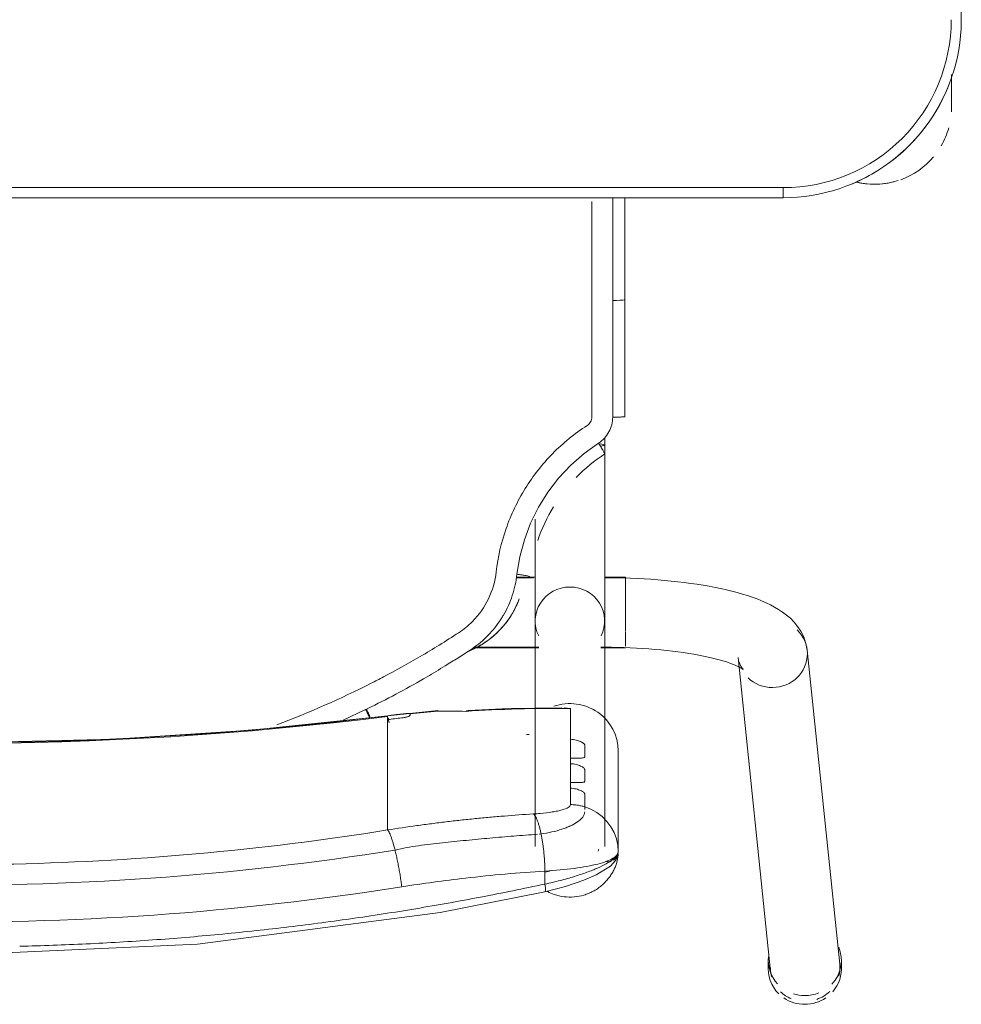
# Model space of a CAD drawing. Header units: metres. Extents: x 2.9 to 42.3, y -72.9 to -49.3.
# Tile 65 of 256: x 6.733 to 7.013, y -64.366 to -64.072. Entities that reach past the tile are written whole.
import ezdxf

# ---------------------------------------------------------------- set-up
doc = ezdxf.new("R2010")
doc.units = ezdxf.units.M
doc.layers.add('I-FURN', color=7, linetype='Continuous', lineweight=18)

# ---------------------------------------------------------------- blocks, each defined once
blk = doc.blocks.new('ConjuntoParaAlunoTamanho6 - CJA06_ConjuntoParaAlunoTamanho6-V17-2PAV')
at = {"layer": 'I-FURN', "color": 253, "true_color": 0xaaaaaa}
for p, q in [((-0.2643023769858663, 0.2945585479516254), (-0.2643023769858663, 0.2919703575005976)), ((-0.263802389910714, 0.2931241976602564), (-0.254127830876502, 0.1996852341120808)), ((-0.2335379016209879, 0.2018170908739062), (-0.2432124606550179, 0.295256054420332)), ((-0.2425404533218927, 0.2919703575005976), (-0.2425404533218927, 0.2945585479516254)), ((-0.1978999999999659, 0.2596939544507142), (-0.1978999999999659, 0.2296403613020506)), ((-0.1938499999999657, 0.2581242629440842), (-0.1938499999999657, 0.190968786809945)), ((-0.1920690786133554, 0.2589589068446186), (-0.1920240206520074, 0.25905561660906)), ((-0.1920240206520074, 0.25905561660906), (-0.1919206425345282, 0.259485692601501)), ((-0.1731499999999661, 0.190968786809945), (-0.1731499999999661, 0.2581242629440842)), ((-0.1973389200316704, 0.2558006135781), (-0.1966477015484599, 0.2539495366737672)), ((-0.1966476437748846, 0.2539494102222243), (-0.1956994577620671, 0.2522107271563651)), ((-0.1956994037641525, 0.2522106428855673), (-0.1945122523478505, 0.2506185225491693)), ((-0.1749254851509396, 0.2543538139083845), (-0.174369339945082, 0.2544094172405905)), ((-0.1292314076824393, 0.2438022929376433), (-0.1292314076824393, 0.253173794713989)), ((-0.1292314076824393, 0.2421389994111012), (-0.1292314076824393, 0.2438022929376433)), ((-0.1836599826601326, 0.2407252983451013), (-0.1836599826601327, 0.2390378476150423)), ((-0.1292314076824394, 0.2421389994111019), (-0.1292314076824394, 0.2365253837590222)), ((-0.1292314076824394, 0.2365253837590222), (-0.1292314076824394, 0.2348620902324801)), ((-0.1292314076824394, 0.2348620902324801), (-0.1292314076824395, 0.2292484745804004)), ((-0.1836599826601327, 0.2334483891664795), (-0.1836599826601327, 0.2317609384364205)), ((-0.1292314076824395, 0.2292484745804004), (-0.1292314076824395, 0.2275851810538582)), ((-0.1836599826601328, 0.2261714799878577), (-0.1836599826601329, 0.2170112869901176)), ((-0.1292314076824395, 0.2275851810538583), (-0.1292314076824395, 0.2219715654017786)), ((-0.1292314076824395, 0.2219715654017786), (-0.1292314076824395, 0.2203082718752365)), ((-0.1159764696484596, 0.2204774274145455), (-0.1226984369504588, 0.2173238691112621)), ((-0.1836599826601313, 0.2170112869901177), (-0.1818018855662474, 0.2167931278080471)), ((-0.1441419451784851, 0.2175731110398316), (-0.1292586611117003, 0.21915246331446)), ((-0.1927135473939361, 0.1989367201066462), (-0.1999999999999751, 0.1989367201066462)), ((-0.199999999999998, 0.1984449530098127), (-0.199999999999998, 0.1941086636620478)), ((-0.1927106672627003, 0.1987867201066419), (-0.1938499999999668, 0.1987867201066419)), ((-0.1938499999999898, 0.1987867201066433), (-0.1938499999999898, 0.1984502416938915)), ((-0.1938499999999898, 0.1984502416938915), (-0.1938499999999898, 0.1976441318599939)), ((-0.1549429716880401, 0.1987867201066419), (-0.1742893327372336, 0.1987867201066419)), ((-0.1547360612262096, 0.1989367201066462), (-0.1742864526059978, 0.1989367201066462)), ((-0.199999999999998, 0.193927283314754), (-0.1999999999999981, 0.1857513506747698)), ((-0.1938499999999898, 0.1936664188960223), (-0.1938499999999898, 0.1916047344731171)), ((-0.1999999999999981, 0.1857279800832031), (-0.1999999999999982, 0.1792198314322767)), ((-0.1938499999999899, 0.1868796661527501), (-0.1938499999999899, 0.185819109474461)), ((-0.1938499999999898, 0.1837095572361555), (-0.1938499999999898, 0.1858191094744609)), ((-0.1999999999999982, 0.1791583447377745), (-0.1999999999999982, 0.1779367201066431)), ((-0.1938499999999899, 0.1780867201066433), (-0.1938499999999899, 0.180682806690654)), ((-0.199999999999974, 0.1779367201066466), (-0.1937679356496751, 0.1779367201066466)), ((-0.1732320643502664, 0.1779367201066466), (-0.1675962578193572, 0.1779367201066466)), ((-0.1726767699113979, 0.1780867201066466), (-0.167571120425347, 0.1780867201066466)), ((-0.1938499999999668, 0.1385735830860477), (-0.1938499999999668, 0.1364339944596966)), ((-0.1998252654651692, 0.1302070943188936), (-0.1998241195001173, 0.09530095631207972)), ((-0.1998165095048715, 0.06488258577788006), (-0.1998241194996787, 0.095301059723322)), ((-0.1998241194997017, 0.09530105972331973), (-0.1998198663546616, 0.09528842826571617)), ((-0.196225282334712, 0.0955583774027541), (-0.1973810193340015, 0.09554367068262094)), ((0.247000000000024, 0.0649665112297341), (-0.2469999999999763, 0.0649665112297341)), ((-0.2469999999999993, 0.06496651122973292), (-0.2469999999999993, 0.06196651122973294)), ((0.2470000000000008, 0.06496651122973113), (-0.2469999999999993, 0.06496651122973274)), ((-0.297125, 0.02878273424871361), (-0.297125, 0.0379715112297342)), ((-0.2971250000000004, 0.03797151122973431), (-0.2971250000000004, 0.02827850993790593)), ((-0.2999999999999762, 0.01196651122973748), (-0.2999999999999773, -0.3320334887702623))]:
    blk.add_line(p, q, dxfattribs=at)
at = {"layer": 'I-FURN', "color": 253, "true_color": 0xaaaaaa, "flags": 128}
for points in [[(0.000100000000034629, 0.290399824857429), (-0.07266958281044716, 0.2872143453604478), (-0.1448601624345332, 0.277701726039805), (-0.1760326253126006, 0.2716064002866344)], [(-0.1760343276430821, 0.2716060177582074), (-0.1821754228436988, 0.2699680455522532), (-0.1876074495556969, 0.2681172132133), (-0.1913128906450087, 0.2665180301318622), (-0.1955671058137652, 0.263903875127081), (-0.197079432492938, 0.2622558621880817), (-0.1976471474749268, 0.2611297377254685), (-0.1978999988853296, 0.2597125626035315)], [(-0.1760658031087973, 0.2692828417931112), (-0.1760658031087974, 0.2683125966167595), (-0.1760658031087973, 0.2673423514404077), (-0.1760658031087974, 0.2663721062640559), (-0.1760658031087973, 0.2654018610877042)], [(-0.1978999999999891, 0.2596939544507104), (-0.1977587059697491, 0.2577280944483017), (-0.1973389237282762, 0.2558006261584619)], [(-0.1978999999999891, 0.2596939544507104), (-0.1978999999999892, 0.2521805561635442), (-0.1978999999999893, 0.244667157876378), (-0.1978999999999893, 0.2371537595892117), (-0.1978999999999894, 0.2296403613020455)], [(-0.1978999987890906, 0.2446838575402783), (-0.197899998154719, 0.2521977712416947), (-0.1978999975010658, 0.2597116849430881)], [(-0.1945121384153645, 0.2506183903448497), (-0.1931094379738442, 0.2492039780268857), (-0.1915187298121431, 0.2479946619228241)], [(-0.1915186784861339, 0.2479946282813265), (-0.1897706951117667, 0.2470146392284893), (-0.1879002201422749, 0.2462823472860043)], [(-0.1878999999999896, 0.2424255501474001), (-0.1878999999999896, 0.2433897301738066), (-0.1878999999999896, 0.2443539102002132), (-0.1878999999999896, 0.2453180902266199), (-0.1878999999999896, 0.2462822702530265)], [(-0.1836599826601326, 0.2456094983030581), (-0.1836599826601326, 0.2443884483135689), (-0.1836599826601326, 0.2431673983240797), (-0.1836599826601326, 0.2419463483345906), (-0.1836599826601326, 0.2407252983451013)], [(-0.1878999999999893, 0.2351486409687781), (-0.1878999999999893, 0.2360322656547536), (-0.1878999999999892, 0.2369158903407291), (-0.1878999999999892, 0.2377995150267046), (-0.1878999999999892, 0.2386831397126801)], [(-0.1836599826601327, 0.2390378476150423), (-0.1836599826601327, 0.2376404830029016), (-0.1836599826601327, 0.2362431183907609), (-0.1836599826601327, 0.2348457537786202), (-0.1836599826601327, 0.2334483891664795)], [(-0.1836599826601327, 0.2317609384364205), (-0.1836599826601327, 0.2303635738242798), (-0.1836599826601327, 0.2289662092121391), (-0.1836599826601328, 0.2275688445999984), (-0.1836599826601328, 0.2261714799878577)], [(-0.1878999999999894, 0.2278717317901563), (-0.1878999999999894, 0.2287553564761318), (-0.1878999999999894, 0.2296389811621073), (-0.1878999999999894, 0.2305226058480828), (-0.1878999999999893, 0.2314062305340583)], [(-0.1292586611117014, 0.21915246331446), (-0.08865069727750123, 0.2234198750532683), (-0.04790057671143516, 0.2260954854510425), (-0.007073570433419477, 0.2271749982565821), (0.03376492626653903, 0.2266566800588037), (0.07454949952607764, 0.2245413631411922), (0.1152148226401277, 0.220832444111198), (0.1294586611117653, 0.2191524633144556)], [(-0.1292314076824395, 0.2203082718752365), (-0.1292314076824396, 0.2200743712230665), (-0.1292314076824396, 0.2198404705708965), (-0.1292314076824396, 0.2196065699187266), (-0.1292314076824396, 0.2193726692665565)], [(-0.18111412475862, 0.2167731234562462), (-0.165325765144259, 0.2170099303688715), (-0.1533056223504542, 0.2176050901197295)], [(-0.1358999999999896, 0.2186998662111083), (-0.1358999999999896, 0.218777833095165), (-0.1358999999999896, 0.2188557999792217), (-0.1358999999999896, 0.2189337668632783), (-0.1358999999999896, 0.219011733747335)], [(-0.233537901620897, 0.2018170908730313), (-0.2337286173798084, 0.2028696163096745), (-0.2340307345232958, 0.203761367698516), (-0.2343720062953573, 0.2044473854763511), (-0.2346851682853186, 0.2049236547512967), (-0.2349211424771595, 0.2052118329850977), (-0.2350504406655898, 0.2053439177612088), (-0.2350704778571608, 0.2053619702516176)], [(-0.2350704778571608, 0.2053619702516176), (-0.2350077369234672, 0.2053133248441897), (-0.2348200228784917, 0.2051835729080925), (-0.2345106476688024, 0.2049931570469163), (-0.2340848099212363, 0.20475802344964), (-0.2335484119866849, 0.2044905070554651), (-0.232907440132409, 0.2042001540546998), (-0.2321676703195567, 0.2038943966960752), (-0.2313345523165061, 0.2035790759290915), (-0.2304131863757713, 0.2032588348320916), (-0.2294083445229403, 0.2029374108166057), (-0.2283245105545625, 0.2026178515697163), (-0.2271659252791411, 0.2023026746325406), (-0.2259366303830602, 0.2019939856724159), (-0.2246405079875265, 0.2016935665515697), (-0.2232813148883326, 0.2014029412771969), (-0.2218627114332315, 0.2011234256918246), (-0.2203882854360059, 0.2008561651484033), (-0.218861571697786, 0.2006021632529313), (-0.2172860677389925, 0.2003623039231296), (-0.215665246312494, 0.2001373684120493), (-0.2140025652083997, 0.1999280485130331), (-0.2123014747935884, 0.1997349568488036), (-0.2105654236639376, 0.1995586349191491), (-0.208797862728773, 0.1993995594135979), (-0.2070022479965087, 0.199258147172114), (-0.2051820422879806, 0.1991347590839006), (-0.2033407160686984, 0.1990297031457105), (-0.2014817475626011, 0.1989432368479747), (-0.1996086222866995, 0.1988755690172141), (-0.1977248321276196, 0.1988268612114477), (-0.1958338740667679, 0.1987972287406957), (-0.1939392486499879, 0.1987867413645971), (-0.1938499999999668, 0.1987867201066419)], [(-0.2541278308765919, 0.1996852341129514), (-0.2537524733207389, 0.1976222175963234), (-0.2531060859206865, 0.1957226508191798), (-0.2522614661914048, 0.1940331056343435), (-0.2512866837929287, 0.1925592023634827), (-0.2502318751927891, 0.1912808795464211), (-0.249127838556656, 0.1901677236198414), (-0.2479903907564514, 0.1891887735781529), (-0.2468256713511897, 0.1883170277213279), (-0.2456343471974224, 0.1875306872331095), (-0.2444143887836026, 0.1868128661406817), (-0.243162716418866, 0.1861507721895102), (-0.2418761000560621, 0.1855348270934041), (-0.2405516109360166, 0.184957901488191), (-0.2391868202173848, 0.1844147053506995), (-0.2377798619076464, 0.1839013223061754), (-0.2363294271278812, 0.1834148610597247), (-0.2348347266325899, 0.1829531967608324), (-0.2332954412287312, 0.1825147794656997), (-0.2317116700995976, 0.182098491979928), (-0.2300838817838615, 0.1817035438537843), (-0.2284128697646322, 0.1813293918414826), (-0.2266997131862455, 0.1809756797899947), (-0.2249457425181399, 0.180642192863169), (-0.2231525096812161, 0.1803288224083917), (-0.2213217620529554, 0.1800355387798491), (-0.2194554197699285, 0.1797623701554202), (-0.2175555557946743, 0.1795093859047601), (-0.2156243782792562, 0.1792766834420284), (-0.2136642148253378, 0.1790643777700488), (-0.2116774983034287, 0.1788725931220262), (-0.209666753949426, 0.1787014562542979), (-0.2076345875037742, 0.1785510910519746), (-0.2055836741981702, 0.178421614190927), (-0.2035167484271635, 0.1783131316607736), (-0.201436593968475, 0.178225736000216), (-0.1993460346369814, 0.1781595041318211), (-0.1972479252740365, 0.1781144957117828), (-0.1951451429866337, 0.1780907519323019), (-0.1938499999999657, 0.1780867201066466)], [(-0.1938499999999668, 0.1385735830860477), (-0.1938499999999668, 0.1405709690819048), (-0.1938499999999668, 0.1425707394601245), (-0.1938499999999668, 0.1445696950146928), (-0.1938499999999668, 0.1465646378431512), (-0.1938499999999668, 0.1485523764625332), (-0.1938499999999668, 0.1505297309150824), (-0.1938499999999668, 0.152493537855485), (-0.1938499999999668, 0.1544406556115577), (-0.1938499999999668, 0.1563679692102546), (-0.1938499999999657, 0.1582723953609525), (-0.1938499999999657, 0.1601508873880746), (-0.1938499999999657, 0.1620004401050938), (-0.1938499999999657, 0.1638180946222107), (-0.1938499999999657, 0.1656009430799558), (-0.1938499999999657, 0.1673461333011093), (-0.1938499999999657, 0.1690508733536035), (-0.1938499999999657, 0.170712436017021), (-0.1938499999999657, 0.1723281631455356), (-0.1938499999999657, 0.1738954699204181), (-0.1938499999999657, 0.1754118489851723), (-0.1938499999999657, 0.1768748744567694), (-0.1938499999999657, 0.1782822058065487), (-0.1938499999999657, 0.1796315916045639), (-0.1938499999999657, 0.1809208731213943), (-0.1938499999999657, 0.1821479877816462), (-0.1938499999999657, 0.1833109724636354), (-0.1938499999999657, 0.1844079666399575), (-0.1938499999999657, 0.1854372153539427), (-0.1938499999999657, 0.1863970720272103), (-0.1938499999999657, 0.1872860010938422), (-0.1938499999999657, 0.1881025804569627), (-0.1938499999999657, 0.1888455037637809), (-0.1938499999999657, 0.1895135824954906), (-0.1938499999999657, 0.1901057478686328), (-0.1938499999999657, 0.1906210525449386), (-0.1938499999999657, 0.190968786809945)], [(-0.1731499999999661, 0.190968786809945), (-0.1731499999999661, 0.1905139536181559), (-0.1731499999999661, 0.1899816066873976), (-0.1731499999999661, 0.1893725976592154), (-0.1731499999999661, 0.1886879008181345), (-0.1731499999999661, 0.1879286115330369), (-0.1731499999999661, 0.1870959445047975), (-0.1731499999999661, 0.1861912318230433), (-0.1731499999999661, 0.1852159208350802), (-0.1731499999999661, 0.1841715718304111), (-0.1731499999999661, 0.1830598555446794), (-0.1731499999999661, 0.1818825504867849), (-0.1731499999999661, 0.1806415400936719), (-0.1731499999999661, 0.1793388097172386), (-0.1731499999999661, 0.177976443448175), (-0.1731499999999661, 0.1765566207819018), (-0.1731499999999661, 0.1750816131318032), (-0.1731499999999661, 0.1735537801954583), (-0.1731499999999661, 0.1719755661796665), (-0.1731499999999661, 0.1703494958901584), (-0.1731499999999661, 0.1686781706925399), (-0.1731499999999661, 0.1669642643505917), (-0.1731499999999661, 0.1652105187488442), (-0.1731499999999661, 0.163419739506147), (-0.1731499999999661, 0.1615947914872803), (-0.1731499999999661, 0.1606608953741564)], [(-0.1684099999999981, 0.1843835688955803), (-0.1684099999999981, 0.1843688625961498), (-0.1684099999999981, 0.1843541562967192), (-0.1684099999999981, 0.1843394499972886), (-0.1684099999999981, 0.184324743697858)], [(-0.1677424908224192, 0.1770641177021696), (-0.1686080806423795, 0.1718750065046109), (-0.1699665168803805, 0.1667882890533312), (-0.1718069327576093, 0.1618511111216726), (-0.1741455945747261, 0.1571266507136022), (-0.1769279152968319, 0.1526472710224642), (-0.1801293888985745, 0.1484554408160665), (-0.183741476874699, 0.1446112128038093), (-0.1877058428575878, 0.1411317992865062), (-0.1919863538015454, 0.1380495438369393)], [(-0.1962270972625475, 0.1302521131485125), (-0.1962262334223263, 0.1233088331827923), (-0.1962256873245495, 0.1163650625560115), (-0.1962254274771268, 0.1094205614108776), (-0.1962253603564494, 0.1024936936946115), (-0.1962252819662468, 0.09555841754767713)], [(-0.1973810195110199, 0.0955436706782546), (-0.1984075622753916, 0.09550450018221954), (-0.1992035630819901, 0.09544490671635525), (-0.199690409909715, 0.09537093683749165), (-0.1998241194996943, 0.09530106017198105)], [(-0.2469999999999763, 0.0649665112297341), (-0.2491194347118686, 0.06492411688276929), (-0.2512354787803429, 0.06479700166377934), (-0.2533447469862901, 0.06458536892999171), (-0.2554438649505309, 0.06428955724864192), (-0.2575294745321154, 0.06391003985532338), (-0.2595982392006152, 0.06344742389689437), (-0.2616468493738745, 0.06290244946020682), (-0.2636720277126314, 0.06227598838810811), (-0.2656705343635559, 0.06156904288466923), (-0.2676391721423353, 0.06078274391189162), (-0.269574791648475, 0.05991834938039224), (-0.2714742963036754, 0.05897724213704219), (-0.2733346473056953, 0.05796092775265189), (-0.2751528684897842, 0.05687103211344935), (-0.2769260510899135, 0.05570929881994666), (-0.2786513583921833, 0.05447758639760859), (-0.2803260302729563, 0.05317786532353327), (-0.2819473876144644, 0.05181221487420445), (-0.2835128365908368, 0.05038281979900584), (-0.2850198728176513, 0.04889196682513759), (-0.2864660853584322, 0.04734204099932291), (-0.2878491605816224, 0.04573552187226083), (-0.2891668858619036, 0.04407497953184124), (-0.2904171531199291, 0.04236307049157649), (-0.2915979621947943, 0.04060253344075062), (-0.2927074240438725, 0.03879618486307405), (-0.2937437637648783, 0.03694691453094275), (-0.2947053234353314, 0.03505768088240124), (-0.2955905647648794, 0.03313150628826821), (-0.2963980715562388, 0.03117147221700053), (-0.2971265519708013, 0.02918071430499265), (-0.2977748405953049, 0.02716241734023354), (-0.2983419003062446, 0.02511981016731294), (-0.2988268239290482, 0.02305616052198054), (-0.299228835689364, 0.020974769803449), (-0.299547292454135, 0.01887896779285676), (-0.2997816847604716, 0.01677210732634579), (-0.299931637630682, 0.01465755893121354), (-0.2999969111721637, 0.0125387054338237), (-0.2999999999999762, 0.01196651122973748)], [(0.2469999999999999, 0.0619665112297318), (0.1234999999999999, 0.0619665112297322), (-1.453485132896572e-16, 0.06196651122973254), (-0.1235000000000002, 0.06196651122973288), (-0.2470000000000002, 0.06196651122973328)], [(-0.2469999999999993, 0.06196651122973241), (-0.1234999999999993, 0.0619665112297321), (7.44471151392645e-16, 0.06196651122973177), (0.1235000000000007, 0.06196651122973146), (0.2470000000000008, 0.06196651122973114)], [(-0.2971249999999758, 0.0379715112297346), (-0.2971249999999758, 0.03795791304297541), (-0.2971249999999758, 0.0379171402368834), (-0.2971249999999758, 0.0378492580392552), (-0.2971249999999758, 0.03775437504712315), (-0.2971249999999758, 0.03763264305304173), (-0.2971249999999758, 0.03748425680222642), (-0.2971249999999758, 0.03730945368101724), (-0.2971249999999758, 0.03710851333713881), (-0.2971249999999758, 0.03688175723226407), (-0.2971249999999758, 0.0366295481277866), (-0.2971249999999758, 0.03635228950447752), (-0.2971249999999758, 0.03605042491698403), (-0.2971249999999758, 0.03572443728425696), (-0.2971249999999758, 0.03537484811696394), (-0.2971249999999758, 0.03500221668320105), (-0.2971249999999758, 0.03460713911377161), (-0.2971249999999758, 0.03419024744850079), (-0.2971249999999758, 0.03375220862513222), (-0.2971249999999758, 0.03329372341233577), (-0.2971249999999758, 0.03281552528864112), (-0.2971249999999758, 0.03231837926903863), (-0.2971249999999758, 0.03180308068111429), (-0.2971249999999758, 0.03127045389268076), (-0.2971249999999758, 0.03072135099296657), (-0.2971249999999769, 0.03015665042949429), (-0.2971249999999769, 0.02957725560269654), (-0.2971249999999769, 0.02898409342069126)]]:
    blk.add_lwpolyline(points, dxfattribs=at)
at = {"layer": 'I-FURN', "color": 253, "true_color": 0xaaaaaa}
for centre, radius, start, end in [((-0.2470000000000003, 0.01196651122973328), 0.05000000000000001, 89.99999999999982, 179.9999999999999), ((-0.2469999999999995, 0.01196651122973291), 0.05, 90.00000000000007, 180.0000000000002), ((-0.274125, 0.03797151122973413), 0.02300000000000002, 109.9274386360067, 140.023090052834), ((-0.274125, 0.03797151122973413), 0.02299999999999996, 76.78757610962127, 107.9999999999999), ((-0.274125, 0.03797151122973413), 0.023, 76.40433790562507, 104.466915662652), ((-0.2469999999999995, 0.01196651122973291), 0.05300000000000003, 112.4999999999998, 122.6999338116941), ((-0.2469999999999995, 0.01196651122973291), 0.05300000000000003, 127.1606960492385, 143.1496439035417), ((-0.274125, 0.03797151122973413), 0.02300000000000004, 149.9762060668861, 164.3449802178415), ((-0.274125, 0.03797151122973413), 0.02299999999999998, 176.5668970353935, 179.9999999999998), ((-0.2469999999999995, 0.01196651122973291), 0.05300000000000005, 147.3000658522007, 157.4999999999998)]:
    blk.add_arc(centre, radius, start, end, dxfattribs=at)
for centre, major_axis, ratio, start_param, end_param in [((-0.2534214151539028, 0.2945585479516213), (0.01088096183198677, 0), 0.9659258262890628, 1.570796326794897, 2.185057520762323), ((-0.2534214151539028, 0.2945585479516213), (0.01088096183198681, 0), 0.9659258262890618, 0.959426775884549, 1.570796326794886), ((-0.2535074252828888, 0.2941901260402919), (0.01029496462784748, 0.001065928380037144), 0.9671584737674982, 1.815725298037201, 2.256388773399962), ((-0.2534214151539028, 0.2919703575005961), (0.01088096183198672, 0), 0.9659258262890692, 1.570796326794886, 1.965237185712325), ((-0.2534214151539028, 0.2919703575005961), (0.01088096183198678, 0), 0.9659258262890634, 1.257623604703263, 1.559899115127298), ((-0.2535074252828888, 0.2941901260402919), (0.01029496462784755, 0.001065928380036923), 0.9671584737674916, 0.6855924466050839, 1.060104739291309), ((-0.2534214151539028, 0.2945585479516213), (0.01088096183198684, 0), 0.9659258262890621, 6.170166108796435, 7.057133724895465), ((-0.2534214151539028, 0.2919703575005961), (0.01088096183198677, 0), 0.9659258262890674, 2.404267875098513, 3.526261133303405), ((-0.2534214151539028, 0.2945585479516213), (0.01088096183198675, 0), 0.9659258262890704, 2.43882209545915, 3.24352476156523), ((-0.2534214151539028, 0.2919703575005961), (0.0108809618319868, 0), 0.9659258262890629, 6.182855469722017, 7.015453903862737), ((-0.2535074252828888, 0.2941901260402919), (0.01029496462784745, 0.00106592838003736), 0.9671584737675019, 2.780210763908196, 3.141592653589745), ((-0.2535074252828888, 0.2941901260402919), (0.01029496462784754, 0.001065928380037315), 0.9671584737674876, 6.183379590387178, 6.464027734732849), ((-0.1834999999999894, 0.2296403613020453), (-0.01439999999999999, 1.543589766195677e-16), 0.9781476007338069, 0, 1.909657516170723), ((9.999999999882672e-05, -0.7715866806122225), (1.021100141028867, 0), 0.9781476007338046, 1.44377104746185, 1.697821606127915), ((9.999999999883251e-05, -0.7711708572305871), (1.0208981, 0), 0.9781476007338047, 1.443771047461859, 1.697821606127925), ((-0.1792715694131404, 0.6012766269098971), (0.385, 0), 0.9781476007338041, 4.732926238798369, 4.735012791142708), ((-0.1792715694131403, 0.6035636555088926), (0.3950000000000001, 0), 0.9781476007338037, 4.828782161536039, 4.83941425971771), ((-0.1304982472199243, 0.2290753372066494), (-0.001239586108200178, 0.00992287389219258), 0.026339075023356, 2.463315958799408, 2.789233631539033), ((-0.1792715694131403, 0.6033557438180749), (0.3949999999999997, 0), 0.978147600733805, 4.701278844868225, 4.780292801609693), ((-0.1450124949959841, 0.2275351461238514), (-0.0008705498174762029, 0.009962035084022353), 0.01850094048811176, 2.95752618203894, 3.350225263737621), ((-0.1792715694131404, 0.6026280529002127), (0.3949999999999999, 0), 0.9781476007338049, 4.801491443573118, 4.82254091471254), ((-0.1792715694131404, 0.6022122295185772), (0.3947979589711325, 0), 0.9781476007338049, 4.828841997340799, 4.839414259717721), ((-0.2438328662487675, 0.2007511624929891), (0.01029496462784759, 0.001065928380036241), 0.9671584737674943, 1.4709906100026, 3.041786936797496), ((-0.2438328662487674, 0.2007511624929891), (0.01029496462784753, 0.001065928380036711), 0.9671584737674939, 0.6855924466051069, 1.470990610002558), ((-0.2438328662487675, 0.200751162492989), (0.01029496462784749, 0.001065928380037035), 0.9671584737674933, 3.041786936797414, 3.827185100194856), ((-0.1834999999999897, 0.1909687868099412), (0.01034999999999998, 0), 0.9781476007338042, 2.686586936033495, 4.712388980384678), ((-0.1834999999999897, 0.1909687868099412), (0.01035000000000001, 0), 0.9781476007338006, 4.712388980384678, 6.73819102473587), ((-0.1834999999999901, 0.1385735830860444), (0.01035000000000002, 0), 0.06975647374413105, 2.648424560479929, 3.665191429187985)]:
    blk.add_ellipse(centre, major_axis=major_axis, ratio=ratio, start_param=start_param, end_param=end_param, dxfattribs=at)
for points in [[(-0.01972185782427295, 0.2877884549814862), (-0.02632733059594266, 0.2876310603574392), (-0.0329299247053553, 0.2873952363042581), (-0.03952642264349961, 0.2870815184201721)], [(-0.05929463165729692, 0.2859072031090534), (-0.0658756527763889, 0.285438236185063), (-0.07244736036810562, 0.2848919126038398), (-0.07900653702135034, 0.2842687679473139)], [(-0.03952650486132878, 0.2870815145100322), (-0.04612297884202, 0.2867677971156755), (-0.05271335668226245, 0.2863761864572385), (-0.05929442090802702, 0.2859072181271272)], [(-0.09864346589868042, 0.2821693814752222), (-0.1051744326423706, 0.2813931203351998), (-0.1116896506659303, 0.2805405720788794), (-0.1181860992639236, 0.2796131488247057)], [(-0.07900690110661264, 0.2842687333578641), (-0.08556602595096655, 0.2836455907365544), (-0.09211261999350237, 0.2829456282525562), (-0.09864346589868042, 0.2821693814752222)], [(-0.1181862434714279, 0.279613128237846), (-0.1246826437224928, 0.2786857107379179), (-0.1311602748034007, 0.2776834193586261), (-0.1376161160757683, 0.2766076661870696)], [(-0.1376161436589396, 0.2766076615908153), (-0.1440720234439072, 0.2755319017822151), (-0.1505061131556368, 0.2743826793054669), (-0.1569153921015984, 0.2731614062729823)], [(-0.1569155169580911, 0.2731613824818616), (-0.1633247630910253, 0.2719401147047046), (-0.1697091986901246, 0.2706467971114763), (-0.1760658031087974, 0.2692828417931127)], [(-0.1334597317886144, 0.2700975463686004), (-0.1333915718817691, 0.2695629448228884), (-0.1332445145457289, 0.2684805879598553), (-0.1329950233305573, 0.2668394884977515), (-0.13271980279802, 0.2652023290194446), (-0.1324223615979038, 0.2635911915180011), (-0.1321069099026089, 0.2620269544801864), (-0.1317774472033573, 0.2605307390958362), (-0.131551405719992, 0.2595920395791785), (-0.1314375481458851, 0.2591403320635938)], [(-0.176065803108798, 0.2654018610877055), (-0.1791352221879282, 0.2652333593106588), (-0.1850371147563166, 0.2646984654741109), (-0.1921907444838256, 0.2633749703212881), (-0.1968242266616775, 0.2616500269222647), (-0.1978999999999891, 0.2603482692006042), (-0.1978999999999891, 0.2596939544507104)], [(-0.1760890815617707, 0.2657671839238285), (-0.1766991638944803, 0.2656103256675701), (-0.1773066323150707, 0.2654480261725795), (-0.1779078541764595, 0.2652812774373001)], [(-0.176065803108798, 0.2654018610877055), (-0.1760589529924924, 0.2649819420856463), (-0.1760367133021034, 0.2641342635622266), (-0.1759782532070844, 0.2628495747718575), (-0.1758952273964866, 0.2615619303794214), (-0.175788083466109, 0.2602816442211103), (-0.17565767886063, 0.2590190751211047), (-0.1755052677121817, 0.2577841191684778), (-0.1753320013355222, 0.2565866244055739), (-0.175139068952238, 0.255436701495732), (-0.17499849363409, 0.2547076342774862), (-0.1749255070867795, 0.2543539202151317)], [(-0.1292314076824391, 0.2531737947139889), (-0.1293198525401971, 0.253273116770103), (-0.1295044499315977, 0.2535308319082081), (-0.1298007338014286, 0.2540876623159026), (-0.1301127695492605, 0.2548082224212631), (-0.130436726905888, 0.2556848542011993), (-0.1307683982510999, 0.2567045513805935), (-0.1311037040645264, 0.2578555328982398), (-0.1313268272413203, 0.2587010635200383), (-0.1314375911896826, 0.259140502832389)], [(-0.1749255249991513, 0.2543540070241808), (-0.1748359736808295, 0.2539200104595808), (-0.1746487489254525, 0.2530845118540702), (-0.1743466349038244, 0.2519451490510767), (-0.1740270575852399, 0.2509327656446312), (-0.1736938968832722, 0.2500587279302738), (-0.1733510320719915, 0.2493354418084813), (-0.1730027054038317, 0.2487702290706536), (-0.1727696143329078, 0.2485030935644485), (-0.1726535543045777, 0.2483980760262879)], [(-0.1596417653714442, 0.2493873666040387), (-0.1610889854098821, 0.249256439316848), (-0.1625358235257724, 0.2491325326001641), (-0.1639821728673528, 0.2490156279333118)], [(-0.1552990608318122, 0.2498012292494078), (-0.1567469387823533, 0.2496562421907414), (-0.1581945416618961, 0.2495182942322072), (-0.1596417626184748, 0.2493873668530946)], [(-0.1509547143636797, 0.2502573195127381), (-0.1524030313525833, 0.250098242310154), (-0.1538511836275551, 0.249946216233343), (-0.1552990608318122, 0.2498012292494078)], [(-0.1466093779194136, 0.2507557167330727), (-0.1480579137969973, 0.2505825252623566), (-0.149506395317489, 0.2504163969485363), (-0.1509547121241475, 0.2502573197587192)], [(-0.1422637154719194, 0.2512964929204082), (-0.1437122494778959, 0.2511091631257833), (-0.1451608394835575, 0.2509289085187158), (-0.1466093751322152, 0.2507557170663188)], [(-0.1879001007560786, 0.2462823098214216), (-0.1875579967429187, 0.2461749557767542), (-0.1868655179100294, 0.2459854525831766), (-0.1858079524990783, 0.2457777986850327), (-0.1847375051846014, 0.245647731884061), (-0.1840192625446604, 0.2456134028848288), (-0.1836599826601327, 0.2456094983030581)], [(-0.1639821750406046, 0.2490156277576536), (-0.1668748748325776, 0.2487818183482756), (-0.1697656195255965, 0.2485760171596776), (-0.1726535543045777, 0.2483980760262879)], [(-0.09624535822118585, 0.2218352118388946), (-0.1058408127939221, 0.2182510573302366), (-0.1151956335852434, 0.2141430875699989), (-0.124341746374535, 0.2095039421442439)], [(-0.1539742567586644, 0.2177192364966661), (-0.1534937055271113, 0.2175210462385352), (-0.1529962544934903, 0.2175770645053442), (-0.1524701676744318, 0.2178778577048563)], [(-0.1524701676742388, 0.2178778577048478), (-0.1511336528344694, 0.2178205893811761), (-0.148400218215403, 0.2177478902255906), (-0.1455629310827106, 0.2177625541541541), (-0.1441226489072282, 0.217792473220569)], [(-0.1358494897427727, 0.2186013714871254), (-0.135866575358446, 0.2186169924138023), (-0.1358918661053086, 0.2186492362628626), (-0.1359000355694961, 0.2186828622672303), (-0.1358999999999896, 0.2186998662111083)], [(-0.1358999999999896, 0.219011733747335), (-0.1358974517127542, 0.2190478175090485), (-0.135862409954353, 0.2191208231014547), (-0.1357253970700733, 0.2192307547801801), (-0.1354877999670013, 0.2193475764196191), (-0.1351772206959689, 0.2194610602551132), (-0.1347943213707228, 0.2195675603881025), (-0.1343570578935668, 0.2196652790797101), (-0.1339016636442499, 0.2197447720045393), (-0.1335709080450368, 0.2197895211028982), (-0.1333999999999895, 0.2198095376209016)], [(-0.1226979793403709, 0.2173232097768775), (-0.1229747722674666, 0.2171883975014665), (-0.1235279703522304, 0.2169178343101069), (-0.124080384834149, 0.2166453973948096), (-0.1243563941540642, 0.2165087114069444)], [(-0.1233517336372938, 0.2181258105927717), (-0.1235632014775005, 0.218556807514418), (-0.1237665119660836, 0.2189779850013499), (-0.1239462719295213, 0.2193574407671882)], [(-0.1228881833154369, 0.2172303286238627), (-0.1230391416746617, 0.2175280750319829), (-0.1231915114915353, 0.2178323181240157), (-0.1233396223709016, 0.2181318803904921)], [(-0.1243563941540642, 0.2165087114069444), (-0.127170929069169, 0.2151169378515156), (-0.132758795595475, 0.2122360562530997), (-0.1382577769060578, 0.2091620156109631), (-0.140984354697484, 0.2075760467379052)], [(-0.124341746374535, 0.2095039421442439), (-0.1249439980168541, 0.2091985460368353), (-0.1261530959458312, 0.2085797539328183), (-0.127371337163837, 0.2079446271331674), (-0.1279827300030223, 0.2076228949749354)], [(-0.1279827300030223, 0.2076228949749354), (-0.1315664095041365, 0.205741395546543), (-0.1388903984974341, 0.2016844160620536), (-0.1465126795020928, 0.1969783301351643), (-0.1503956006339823, 0.1944471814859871)], [(-0.140984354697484, 0.2075760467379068), (-0.1418838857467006, 0.2070440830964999), (-0.1436780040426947, 0.2059695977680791), (-0.1454617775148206, 0.2048741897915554), (-0.1463509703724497, 0.2043213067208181)], [(-0.1463764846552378, 0.2043055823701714), (-0.1476209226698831, 0.2035451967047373), (-0.1501008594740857, 0.2020049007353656), (-0.1525577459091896, 0.2004277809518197), (-0.1537794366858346, 0.1996302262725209)], [(-0.1537794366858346, 0.1996302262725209), (-0.1554966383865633, 0.198508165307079), (-0.1586948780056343, 0.195943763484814), (-0.1613359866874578, 0.1928020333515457), (-0.1624994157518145, 0.191104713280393)], [(-0.1568013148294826, 0.1981978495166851), (-0.1557631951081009, 0.1987999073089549), (-0.1547464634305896, 0.1992965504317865), (-0.1537598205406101, 0.1997100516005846)], [(-0.1650109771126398, 0.1907575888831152), (-0.164470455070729, 0.191508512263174), (-0.163310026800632, 0.1929545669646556), (-0.161349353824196, 0.1949320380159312), (-0.1591901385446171, 0.1966947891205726), (-0.1576358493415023, 0.1977121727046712), (-0.1568341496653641, 0.1981787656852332)], [(-0.1503956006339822, 0.194447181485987), (-0.1511343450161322, 0.1939646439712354), (-0.1525553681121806, 0.1929255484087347), (-0.1538574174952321, 0.191743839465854), (-0.1544771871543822, 0.1911186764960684)], [(-0.1624994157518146, 0.1911047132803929), (-0.1627133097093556, 0.1907999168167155), (-0.1631293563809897, 0.1901833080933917), (-0.1635214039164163, 0.1895535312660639), (-0.1637112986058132, 0.1892355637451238)], [(-0.1544771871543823, 0.1911186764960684), (-0.1564547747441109, 0.1891182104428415), (-0.1596892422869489, 0.1845226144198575), (-0.1612418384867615, 0.1791461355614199), (-0.1615632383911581, 0.1763592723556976)], [(-0.1637112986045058, 0.1892355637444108), (-0.1647895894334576, 0.1873763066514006), (-0.1665590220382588, 0.1834307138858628), (-0.1674964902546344, 0.1792013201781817), (-0.1677424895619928, 0.1770639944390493)], [(-0.1677424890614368, 0.1770642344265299), (-0.1682328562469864, 0.1771200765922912), (-0.1692131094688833, 0.1772481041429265), (-0.1704566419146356, 0.1774597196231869), (-0.1712817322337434, 0.1776583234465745), (-0.1714682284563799, 0.1777616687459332), (-0.1714634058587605, 0.1778021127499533)], [(-0.1739147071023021, 0.1669853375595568), (-0.175121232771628, 0.1634756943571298), (-0.1767079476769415, 0.160111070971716), (-0.1786363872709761, 0.1569620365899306)], [(-0.1854029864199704, 0.1482281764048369), (-0.1879709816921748, 0.1455767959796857), (-0.1908368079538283, 0.1432074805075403), (-0.1939136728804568, 0.1411945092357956)], [(-0.1939136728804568, 0.1411945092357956), (-0.1939293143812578, 0.1411928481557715), (-0.1938540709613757, 0.1410265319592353), (-0.1934388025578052, 0.1403259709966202), (-0.192784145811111, 0.1392806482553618), (-0.1922544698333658, 0.1384598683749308), (-0.1919863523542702, 0.1380495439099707)], [(-0.1919863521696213, 0.1380501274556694), (-0.1926489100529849, 0.1376179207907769), (-0.1938268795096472, 0.136629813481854), (-0.195191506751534, 0.1347279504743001), (-0.1960368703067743, 0.1325520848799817), (-0.1962246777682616, 0.1310361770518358), (-0.1962270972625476, 0.1302521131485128)], [(-0.1886288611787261, 0.1327672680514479), (-0.1888420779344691, 0.1326285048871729), (-0.1892217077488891, 0.1323105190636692), (-0.1896640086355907, 0.1316970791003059), (-0.1899394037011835, 0.1309924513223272), (-0.1900005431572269, 0.1305014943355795), (-0.1900014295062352, 0.130247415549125)], [(-0.196227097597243, 0.1302520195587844), (-0.1967197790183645, 0.1302517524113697), (-0.1976969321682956, 0.1302488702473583), (-0.1989137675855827, 0.1302381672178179), (-0.1996945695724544, 0.1302227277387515), (-0.1998445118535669, 0.1302108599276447), (-0.1998210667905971, 0.1302049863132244)], [(-0.1998210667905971, 0.1302049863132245), (-0.1998207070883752, 0.124380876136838), (-0.1998194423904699, 0.1127324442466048), (-0.1998196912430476, 0.1010983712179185), (-0.1998198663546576, 0.09528842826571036)], [(-0.1998180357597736, 0.1214692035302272), (-0.1998182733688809, 0.1243806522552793), (-0.1998185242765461, 0.1272925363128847), (-0.1998187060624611, 0.1302043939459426)], [(-0.1998174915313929, 0.095284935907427), (-0.1998173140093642, 0.101095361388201), (-0.1998171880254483, 0.1069128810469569), (-0.1998174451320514, 0.112733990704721)], [(-0.1998198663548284, 0.09528842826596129), (-0.1998199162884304, 0.08515314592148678), (-0.1998200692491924, 0.07501788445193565), (-0.1998200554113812, 0.06488260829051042)], [(-0.199817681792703, 0.06488260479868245), (-0.1998176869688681, 0.06836778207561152), (-0.1998176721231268, 0.07185295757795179), (-0.1998176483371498, 0.07533813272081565)]]:
    blk.add_open_spline(points, degree=3, dxfattribs=at)
for points, knots in [([(-0.1334597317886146, 0.2700975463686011), (-0.0847039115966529, 0.2777950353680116), (0.005190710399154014, 0.2841531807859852), (0.09465608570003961, 0.2762553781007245), (0.1336597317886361, 0.2700975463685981)], [-1, -1, -1, -1, -0.4444444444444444, 0, 0, 0, 0]), ([(-0.1978809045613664, 0.2603212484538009), (-0.1978619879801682, 0.2606341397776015), (-0.1977711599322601, 0.2615268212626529), (-0.1974722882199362, 0.2628706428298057), (-0.1969498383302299, 0.2642975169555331), (-0.1964165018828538, 0.2654260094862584), (-0.1958545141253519, 0.2663723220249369), (-0.1953379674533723, 0.2671148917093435), (-0.1949214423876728, 0.2676569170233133), (-0.1944708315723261, 0.2681916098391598), (-0.1938161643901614, 0.2689006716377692), (-0.1929067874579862, 0.2697547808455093), (-0.1918973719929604, 0.2705252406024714), (-0.1910486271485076, 0.271071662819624), (-0.1903984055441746, 0.2714415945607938), (-0.1897348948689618, 0.2717736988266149), (-0.1888273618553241, 0.2721720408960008), (-0.1871898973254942, 0.2727458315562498), (-0.1847401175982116, 0.2732046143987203), (-0.1817407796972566, 0.2731518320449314), (-0.1790554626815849, 0.2725508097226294), (-0.1774490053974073, 0.27187153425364), (-0.1767851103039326, 0.2715289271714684)], [0.02529604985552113, 0.02529604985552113, 0.02529604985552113, 0.02529604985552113, 0.0625, 0.125, 0.15625, 0.1875, 0.21875, 0.234375, 0.25, 0.265625, 0.28125, 0.3125, 0.34375, 0.359375, 0.375, 0.390625, 0.40625, 0.4375, 0.5, 0.5625, 0.625, 0.6721865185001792, 0.6721865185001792, 0.6721865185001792, 0.6721865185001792]), ([(-0.1761028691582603, 0.2715562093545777), (-0.1761586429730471, 0.2714860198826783), (-0.1762736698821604, 0.2710598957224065), (-0.1761920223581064, 0.2700340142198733), (-0.1760658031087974, 0.2692828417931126)], [0.625, 0.625, 0.625, 0.625, 0.75, 1, 1, 1, 1]), ([(-0.1760658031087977, 0.2654018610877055), (-0.1681984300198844, 0.2658977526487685), (-0.1539952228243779, 0.2671607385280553), (-0.1397741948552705, 0.2691006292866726), (-0.1334597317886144, 0.2700975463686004)], [-1, -1, -1, -1, -0.4444444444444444, 0, 0, 0, 0]), ([(-0.1314375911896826, 0.2591405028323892), (-0.0834284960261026, 0.2668293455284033), (0.005115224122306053, 0.2731845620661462), (0.09323131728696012, 0.2652914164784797), (0.1316375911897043, 0.2591405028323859)], [-1, -1, -1, -1, -0.4444444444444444, 0, 0, 0, 0]), ([(-0.197899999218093, 0.2597116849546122), (-0.1978999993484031, 0.2603422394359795), (-0.1968779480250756, 0.26186790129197), (-0.1928195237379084, 0.2641120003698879), (-0.1886535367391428, 0.2657759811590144), (-0.1849085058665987, 0.2670351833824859), (-0.180643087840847, 0.2682349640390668), (-0.1776024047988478, 0.2689532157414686), (-0.1760658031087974, 0.2692828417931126)], [0, 0, 0, 0, 0.25, 0.5, 0.625, 0.75, 0.875, 1, 1, 1, 1]), ([(0.1294314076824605, 0.2531737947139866), (0.08224027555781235, 0.260753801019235), (-0.00483574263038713, 0.2670240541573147), (-0.0914775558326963, 0.2592379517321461), (-0.1292314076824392, 0.2531737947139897)], [-1, -1, -1, -1, -0.4444444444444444, 0, 0, 0, 0]), ([(-0.1964982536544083, 0.2622027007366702), (-0.1967084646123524, 0.2620722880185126), (-0.1970969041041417, 0.2617605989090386), (-0.1975210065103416, 0.2611871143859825), (-0.1977057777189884, 0.2607608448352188), (-0.1977690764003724, 0.2605575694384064)], [0.75, 0.75, 0.75, 0.75, 0.8125, 0.875, 0.928353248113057, 0.928353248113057, 0.928353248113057, 0.928353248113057]), ([(-0.1942107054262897, 0.2625985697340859), (-0.1945014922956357, 0.2626624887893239), (-0.195024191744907, 0.2627014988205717), (-0.195544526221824, 0.2626020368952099), (-0.1957570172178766, 0.2625375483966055)], [0.5473049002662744, 0.5473049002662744, 0.5473049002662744, 0.5473049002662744, 0.625, 0.6812683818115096, 0.6812683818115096, 0.6812683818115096, 0.6812683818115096]), ([(-0.1738129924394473, 0.2544652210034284), (-0.1714660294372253, 0.2546246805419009), (-0.1667662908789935, 0.2549705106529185), (-0.1597010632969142, 0.2555689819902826), (-0.1538032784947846, 0.2561378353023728), (-0.1490781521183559, 0.2566274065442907), (-0.1455353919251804, 0.2570270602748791), (-0.1419759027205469, 0.2573905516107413), (-0.1384271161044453, 0.2578212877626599), (-0.1349183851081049, 0.2584197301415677), (-0.1325944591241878, 0.2588861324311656), (-0.1314375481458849, 0.2591403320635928)], [0, 0, 0, 0, 0.1666666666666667, 0.3333333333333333, 0.5, 0.5833333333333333, 0.6666666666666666, 0.75, 0.8333333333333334, 0.9166666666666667, 1, 1, 1, 1]), ([(-0.1878987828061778, 0.2477842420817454), (-0.1879118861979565, 0.2482880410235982), (-0.187502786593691, 0.249331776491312), (-0.1858826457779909, 0.2507735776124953), (-0.1839956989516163, 0.2518209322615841), (-0.182398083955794, 0.2524953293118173), (-0.1797831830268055, 0.2534413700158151), (-0.1771474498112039, 0.2540362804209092), (-0.1749255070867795, 0.2543539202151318)], [0, 0, 0, 0, 0.2, 0.4, 0.55, 0.625, 0.7, 1, 1, 1, 1]), ([(-0.1292314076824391, 0.2531737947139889), (-0.1321257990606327, 0.2527140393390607), (-0.1364697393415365, 0.2520670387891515), (-0.1408151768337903, 0.2514838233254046), (-0.1422637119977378, 0.2512964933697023)], [-1, -1, -1, -1, -0.8, -0.7, -0.7, -0.7, -0.7]), ([(-0.1879002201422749, 0.2462823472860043), (-0.187900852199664, 0.2464425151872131), (-0.1879007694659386, 0.2467045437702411), (-0.1879005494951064, 0.2470010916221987), (-0.1879004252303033, 0.2471044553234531)], [0, 0, 0, 0, 0.4, 0.6000000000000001, 0.6000000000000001, 0.6000000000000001, 0.6000000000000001]), ([(-0.1726535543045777, 0.2483980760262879), (-0.173327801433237, 0.2483565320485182), (-0.1753210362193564, 0.2482075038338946), (-0.177767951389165, 0.2479140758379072), (-0.1798484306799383, 0.2475332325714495), (-0.1816328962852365, 0.2470989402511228), (-0.1832174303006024, 0.2464649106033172), (-0.1836599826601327, 0.2458966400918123), (-0.1836599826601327, 0.2456094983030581)], [-1, -1, -1, -1, -0.8888888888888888, -0.6666666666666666, -0.5555555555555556, -0.4444444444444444, -0.2222222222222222, 0, 0, 0, 0]), ([(-0.1836599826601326, 0.2407252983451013), (-0.1842802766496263, 0.240754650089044), (-0.1851208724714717, 0.2408808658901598), (-0.1860880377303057, 0.2411678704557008), (-0.186708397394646, 0.2414201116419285), (-0.187226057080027, 0.2416987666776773), (-0.1876178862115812, 0.2419776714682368), (-0.1878401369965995, 0.2422188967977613), (-0.1878963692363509, 0.2423607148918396), (-0.1878999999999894, 0.2424255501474)], [0, 0, 0, 0, 0.25, 0.375, 0.5, 0.625, 0.75, 0.875, 1, 1, 1, 1]), ([(-0.1878999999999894, 0.2386831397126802), (-0.1878963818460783, 0.2387456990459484), (-0.1878401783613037, 0.2388520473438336), (-0.1876179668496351, 0.2389578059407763), (-0.1872262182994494, 0.2390168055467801), (-0.1867086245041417, 0.2390416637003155), (-0.1860881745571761, 0.2390414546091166), (-0.1851208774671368, 0.2390290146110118), (-0.1842802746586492, 0.239022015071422), (-0.1836599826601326, 0.2390378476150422)], [0, 0, 0, 0, 0.125, 0.25, 0.375, 0.5, 0.625, 0.75, 1, 1, 1, 1]), ([(-0.1836599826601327, 0.2334483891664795), (-0.1842802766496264, 0.2334777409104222), (-0.1851208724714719, 0.2336039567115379), (-0.1860880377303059, 0.233890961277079), (-0.186708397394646, 0.2341432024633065), (-0.1872260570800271, 0.2344218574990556), (-0.1876178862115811, 0.2347007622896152), (-0.1878401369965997, 0.2349419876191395), (-0.1878963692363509, 0.2350838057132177), (-0.1878999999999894, 0.2351486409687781)], [0, 0, 0, 0, 0.25, 0.375, 0.5, 0.625, 0.75, 0.875, 1, 1, 1, 1]), ([(-0.1878999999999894, 0.2314062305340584), (-0.1878963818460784, 0.2314687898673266), (-0.1878401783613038, 0.2315751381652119), (-0.187617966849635, 0.2316808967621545), (-0.1872262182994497, 0.2317398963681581), (-0.1867086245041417, 0.2317647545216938), (-0.1860881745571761, 0.2317645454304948), (-0.185120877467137, 0.2317521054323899), (-0.1842802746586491, 0.2317451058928), (-0.1836599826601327, 0.2317609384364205)], [0, 0, 0, 0, 0.125, 0.25, 0.375, 0.5, 0.625, 0.75, 1, 1, 1, 1]), ([(-0.1836599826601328, 0.2261714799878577), (-0.1842801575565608, 0.2262008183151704), (-0.1851206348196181, 0.2263269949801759), (-0.186087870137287, 0.2266139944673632), (-0.1867083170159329, 0.2268662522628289), (-0.1872259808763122, 0.2271448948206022), (-0.1876178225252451, 0.2274237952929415), (-0.1878401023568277, 0.2276650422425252), (-0.1878963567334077, 0.2278068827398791), (-0.1878999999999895, 0.2278717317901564)], [0, 0, 0, 0, 0.25, 0.375, 0.5, 0.625, 0.75, 0.875, 1, 1, 1, 1]), ([(-0.133399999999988, 0.21865708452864), (-0.1336964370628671, 0.2186231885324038), (-0.1342505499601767, 0.2185603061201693), (-0.1348838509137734, 0.218500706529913), (-0.1352916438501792, 0.2184863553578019), (-0.1355480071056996, 0.2184966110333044), (-0.1357328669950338, 0.2185317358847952), (-0.1358174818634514, 0.2185744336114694), (-0.1358494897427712, 0.2186013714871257)], [0, 0, 0, 0, 0.25, 0.5, 0.625, 0.75, 0.875, 1, 1, 1, 1]), ([(-0.1238829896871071, 0.2196695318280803), (-0.1237189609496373, 0.2193557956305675), (-0.123331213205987, 0.2186010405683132), (-0.1229127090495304, 0.2177609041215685), (-0.1226981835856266, 0.2173235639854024)], [0.5302375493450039, 0.5302375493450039, 0.5302375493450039, 0.5302375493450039, 0.75, 1, 1, 1, 1]), ([(-0.1535017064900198, 0.1998984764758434), (-0.1540647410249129, 0.1996671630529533), (-0.1558453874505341, 0.1988632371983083), (-0.1575311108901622, 0.19786655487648), (-0.1586329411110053, 0.1970969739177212)], [0.6367527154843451, 0.6367527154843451, 0.6367527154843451, 0.6367527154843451, 0.75, 1, 1, 1, 1]), ([(-0.1586329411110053, 0.1970969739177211), (-0.1608106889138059, 0.1955759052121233), (-0.1638301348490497, 0.1927257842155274), (-0.1668590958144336, 0.1880707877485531), (-0.1679578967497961, 0.1856259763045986), (-0.1684099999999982, 0.1843835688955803)], [0, 0, 0, 0, 0.5, 0.75, 1, 1, 1, 1]), ([(-0.1684099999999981, 0.184324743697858), (-0.1679944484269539, 0.1854691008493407), (-0.1672535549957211, 0.1871401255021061), (-0.1660439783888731, 0.1892503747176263), (-0.1653668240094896, 0.1902631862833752), (-0.16501097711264, 0.190757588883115)], [0, 0, 0, 0, 0.5, 0.75, 1, 1, 1, 1]), ([(-0.1615632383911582, 0.1763592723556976), (-0.1620822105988, 0.1719098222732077), (-0.1635348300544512, 0.1654918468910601), (-0.1669159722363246, 0.1572863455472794), (-0.1700954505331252, 0.1514549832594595), (-0.1739092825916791, 0.146022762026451), (-0.179761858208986, 0.1393586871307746), (-0.1848670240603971, 0.1352078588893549), (-0.1886288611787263, 0.1327672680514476)], [0, 0, 0, 0, 0.25, 0.375, 0.5, 0.625, 0.75, 1, 1, 1, 1]), ([(-0.1900014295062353, 0.130247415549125), (-0.1900013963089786, 0.1286330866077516), (-0.1900013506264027, 0.1254696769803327), (-0.1900013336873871, 0.1209238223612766), (-0.1900013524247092, 0.1172957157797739), (-0.1900013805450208, 0.1145037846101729), (-0.1900014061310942, 0.1124287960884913), (-0.1900014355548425, 0.1105207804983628), (-0.1900014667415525, 0.108279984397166), (-0.1900014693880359, 0.1062404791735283), (-0.1900014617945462, 0.1040783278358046), (-0.1900014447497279, 0.1022757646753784), (-0.1900014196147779, 0.1002265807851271), (-0.1900013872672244, 0.09774436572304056), (-0.1900013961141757, 0.09514959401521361), (-0.1900014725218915, 0.09188656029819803), (-0.1900015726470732, 0.08842028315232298), (-0.1900016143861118, 0.08419260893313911), (-0.1900016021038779, 0.08048715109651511), (-0.1900015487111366, 0.07684180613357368), (-0.1900014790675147, 0.0735065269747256), (-0.1900014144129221, 0.0708072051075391), (-0.1900013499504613, 0.06830290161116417), (-0.1900013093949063, 0.06666423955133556), (-0.1900012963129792, 0.06612415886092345)], [0, 0, 0, 0, 0.03125, 0.0625, 0.09375, 0.109375, 0.125, 0.140625, 0.15625, 0.1875, 0.203125, 0.21875, 0.234375, 0.25, 0.265625, 0.28125, 0.3125, 0.328125, 0.34375, 0.359375, 0.3671875, 0.375, 0.3828125, 0.3865100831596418, 0.3865100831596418, 0.3865100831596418, 0.3865100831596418]), ([(-0.1962267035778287, 0.06488032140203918), (-0.196226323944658, 0.06801833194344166), (-0.1962256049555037, 0.07469904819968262), (-0.1962251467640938, 0.08490420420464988), (-0.1962251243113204, 0.0920346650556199), (-0.196225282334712, 0.09555837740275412)], [0.839715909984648, 0.839715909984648, 0.839715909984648, 0.839715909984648, 0.8888888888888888, 0.9444444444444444, 1, 1, 1, 1])]:
    blk.add_open_spline(points, degree=3, knots=knots, dxfattribs=at)
blk = doc.blocks.new('4 GRE - ESCOLA DE CINEMA E AUDIOVISUAL CINE REX R07_rvt-1-2PAV')
at = {"layer": 'I-FURN', "color": 253, "lineweight": 18, "true_color": 0xaaaaaa, "rotation": 180}
blk.add_blockref('ConjuntoParaAlunoTamanho6 - CJA06_ConjuntoParaAlunoTamanho6-V17-2PAV', (6.712991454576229, -64.0604459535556), dxfattribs=at)

msp = doc.modelspace()

# ---------------------------------------------------------------- block references
at = {"lineweight": 5}
msp.add_blockref('4 GRE - ESCOLA DE CINEMA E AUDIOVISUAL CINE REX R07_rvt-1-2PAV', (0, 0), dxfattribs=at)

doc.saveas('drawing.dxf')
